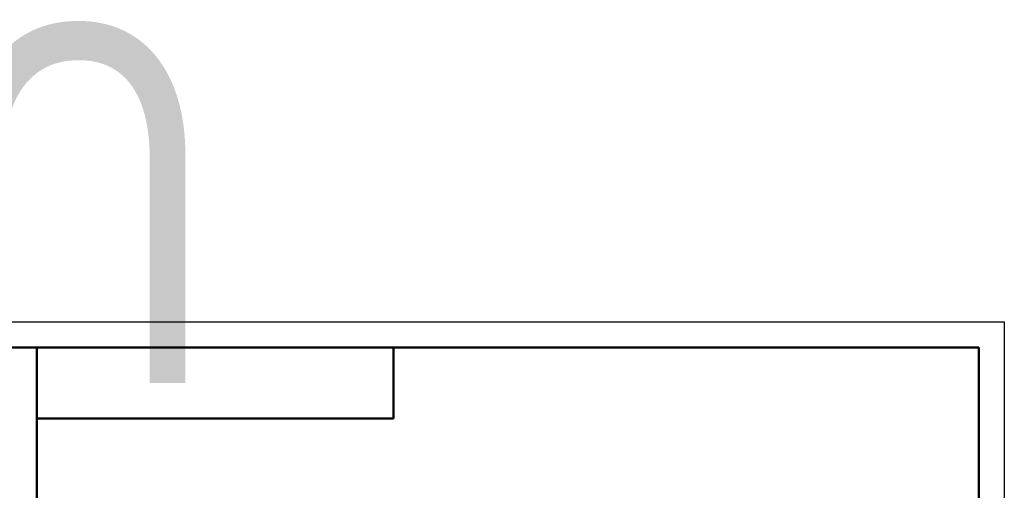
# Model space of a CAD drawing. Header units: millimetres. Extents: x -134 to 755, y -69 to 356.
# Tile 14 of 15: x 17 to 210, y 264 to 356. Entities that reach past the tile are written whole.
import ezdxf
from ezdxf.enums import TextEntityAlignment as Align

# ---------------------------------------------------------------- set-up
doc = ezdxf.new("R2018")
doc.units = ezdxf.units.MM
for name, color, linetype, lineweight in [('Кромка (ГОСТ)', 7, 'Continuous', 50), ('Обозначение (ГОСТ)', 7, 'Continuous', 25), ('Эскизная геометрия (ГОСТ)', 7, 'Continuous', 50)]:
    doc.layers.add(name, color=color, linetype=linetype, lineweight=lineweight)
doc.styles.get("Standard").update_dxf_attribs({"font": 'GOST Common Italic.ttf'})
doc.styles.add('Альтернативный текст (ГОСТ)', font='txt', dxfattribs={"width": 0.8})

# ---------------------------------------------------------------- blocks, each defined once
blk = doc.blocks.new('ГОСТ - Доп. графы 2')
at = {"layer": 'Эскизная геометрия (ГОСТ)'}
for p, q in [((-12, 0), (-12, 120)), ((-12, 120), (0, 120)), ((-7, 0), (-7, 120)), ((-12, 60), (0, 60)), ((0, 0), (-12, 0))]:
    blk.add_line(p, q, dxfattribs=at)
at = {"layer": 'Обозначение (ГОСТ)', "char_height": 3.17, "attachment_point": 5, "rotation": 90, "style": 'Альтернативный текст (ГОСТ)'}
for s, insert, width in [('\\fGOST Common|b0|i1;\\H3.1700;Перв. примен.', (-9.19, 90.05), 60.0143), ('\\fGOST Common|b0|i1;\\H3.1700;Справ. №', (-9.1, 30), 59.9357)]:
    blk.add_mtext(s, dxfattribs=dict(at, insert=insert, width=width))
at = {"layer": 'Обозначение (ГОСТ)', "lineweight": 30, "width": 0.8, "flags": 17}
for tag, p in [('Первичная_применяемость', (-3.65, 90.03)), ('Справочный_номер', (-3.55, 30.02))]:
    blk.add_attdef(tag, text='', height=3.17, rotation=90, dxfattribs=at).set_placement(p, align=Align.MIDDLE_CENTER)
blk = doc.blocks.new('ГОСТ - Доп. графы 3')
at = {"layer": 'Эскизная геометрия (ГОСТ)'}
for p, q in [((0, 0), (70, 0)), ((70, 0), (70, -14)), ((70, -14), (0, -14))]:
    blk.add_line(p, q, dxfattribs=at)
at = {"layer": 'Обозначение (ГОСТ)', "lineweight": 30, "width": 0.8}
blk.add_attdef('ОБОЗНАЧЕНИЕ', text='', height=5, rotation=180, dxfattribs=at).set_placement((34.94, -6.97), align=Align.MIDDLE_CENTER)
blk = doc.blocks.new('Рамки ГОСТ_ граница 297x210')
at = {"layer": 'Кромка (ГОСТ)', "lineweight": 25}
for p, q in [((0, 297), (210, 297)), ((210, 297), (210, 0))]:
    blk.add_line(p, q, dxfattribs=at)
at = {"layer": 'Кромка (ГОСТ)'}
for p, q in [((205, 292), (20, 292)), ((20, 292), (20, 5)), ((205, 5), (205, 292))]:
    blk.add_line(p, q, dxfattribs=at)

msp = doc.modelspace()

# ---------------------------------------------------------------- block references
ref = msp.add_blockref('ГОСТ - Доп. графы 3', (20, 292))
lines = msp.add_mtext('\\W0.8000;UD70', dxfattribs={"layer": 'Обозначение (ГОСТ)', "insert": (54.942, 285.032), "char_height": 70.12484, "attachment_point": 1, "rotation": 180})
ref.add_attrib('ОБОЗНАЧЕНИЕ', '', (54.942, 285.032)).embed_mtext(lines)
for name, p in [('Рамки ГОСТ_ граница 297x210', (0, 0)), ('ГОСТ - Доп. графы 2', (20, 172))]:
    msp.add_blockref(name, p)

doc.saveas('drawing.dxf')
